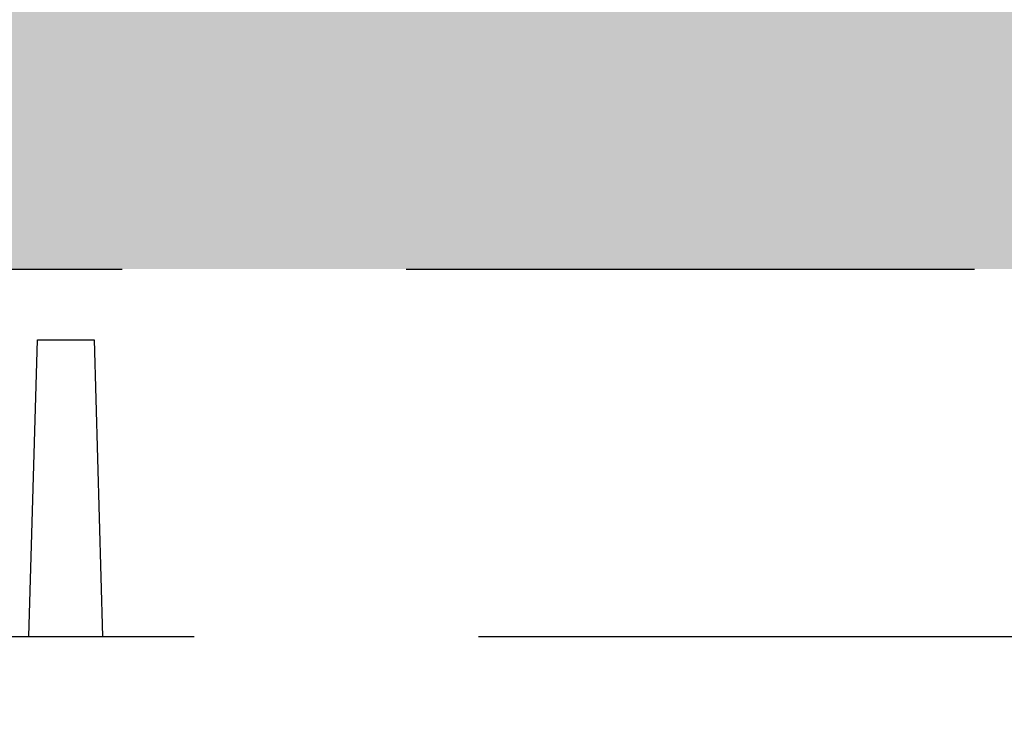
# Model space of a CAD drawing. Header units: feet. Extents: x 0 to 192, y -5 to 30.
# Tile 12 of 21: x 29.343 to 29.862, y 22.841 to 23.207. Entities that reach past the tile are written whole.
import ezdxf

# ---------------------------------------------------------------- set-up
doc = ezdxf.new("R2010")
doc.units = ezdxf.units.FT
doc.header["$MEASUREMENT"] = 0
doc.linetypes.add('F', pattern=[0.15, 0.1, -0.05])
doc.linetypes.add('OhDOT_USTN3', pattern=[0.22, 0.165, -0.055])
doc.layers.add('D-HATCH-PATT', color=247, linetype='Continuous')
doc.layers.add('PV_X_EOP', color=27, linetype='OhDOT_USTN3')

msp = doc.modelspace()

# ---------------------------------------------------------------- hatches: boundary and pattern name
at = {"layer": 'D-HATCH-PATT', "linetype": 'Continuous'}
h = msp.add_hatch(dxfattribs=at)
h.set_pattern_fill('AR-CONC', color=256, scale=0.02125)
h.set_pattern_definition([(50, (-130.78268, 6.36923), (0.15241779, -0.01333483), [0.0159375, -0.1753125]), (355, (-130.78268, 6.36923), (-0.02948466, 0.15984083), [0.01275, -0.14025]), (100.45144, (-130.76998, 6.36812), (0.12293313, 0.146506), [0.01354479, -0.1489927]), (46.1842, (-130.78268, 6.41173), (0.22678878, -0.03517285), [0.02390625, -0.26296875]), (96.63564, (-130.76378, 6.4088), (0.19861566, 0.2070002), [0.0203172, -0.22348917]), (351.18416, (-130.78268, 6.41173), (0.19861566, 0.2070002), [0.019125, -0.210375]), (21, (-130.76143, 6.4011), (0.12684275, -0.08555651), [0.0159375, -0.1753125]), (326, (-130.76143, 6.4011), (0.05170451, 0.15409438), [0.01275, -0.14025]), (71.45144, (-130.75086, 6.39397), (0.17854726, 0.06853787), [0.01354479, -0.1489927]), (37.5, (-130.78268, 6.369227), (0.00258397, 0.070739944), [0, -0.13855, 0, -0.142375, 0, -0.14078125]), (7.5, (-130.78268, 6.36923), (0.055902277, 0.08381249), [0, -0.081175, 0, -0.1353625, 0, -0.05365625]), (327.5, (-130.83007, 6.369227), (0.113437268, -0.00479291), [0, -0.053125, 0, -0.16575, 0, -0.2199375]), (317.5, (-130.85132, 6.36923), (0.12392706, 0.02127231), [0, -0.0690625, 0, -0.110075, 0, -0.1561875])])
edge = h.paths.add_edge_path()
edge.add_line((31.69255, 23.25097), (28.29255, 23.25097))
edge.add_line((28.29255, 23.25097), (28.29255, 22.88079))
edge.add_line((28.29255, 22.88079), (28.4689, 22.88079))
edge.add_line((28.4689, 22.88079), (28.4689, 22.89859))
edge.add_arc((28.64516, 22.89859), 0.17626, 90.4874, 180, ccw=False)
edge.add_line((28.64366, 23.07485), (31.33693, 23.07485))
edge.add_arc((31.33768, 22.89634), 0.17851, 0.7235, 90.239, ccw=False)
edge.add_line((31.51618, 22.89859), (31.51618, 22.88079))
edge.add_line((31.51618, 22.88079), (31.69255, 22.88079))
edge.add_line((31.69255, 22.88079), (31.69255, 23.25097))
edge = h.paths.add_edge_path()
edge.add_line((30.62166, 20.87901), (30.62199, 20.69979))
edge.add_line((30.62199, 20.69979), (31.69255, 20.70097))
edge.add_line((31.69255, 20.70097), (31.69255, 21.07367))
edge.add_line((31.69255, 21.07367), (31.51618, 21.07367))
edge.add_line((31.51618, 21.07367), (31.51618, 21.06349))
edge.add_arc((31.33506, 21.06014), 0.18115, -88.9352, 1.0619, ccw=False)
edge.add_line((31.33842, 20.87901), (30.62166, 20.87901))
edge = h.paths.add_edge_path()
edge.add_line((29.36374, 20.70097), (29.36369, 20.87901))
edge.add_line((29.36369, 20.87901), (28.65341, 20.87901))
edge.add_arc((28.65004, 21.06015), 0.18117, 181.0668, 271.0668, ccw=False)
edge.add_line((28.4689, 21.05678), (28.4689, 21.07308))
edge.add_line((28.4689, 21.07308), (28.29255, 21.07308))
edge.add_line((28.29255, 21.07308), (28.29255, 20.70097))
edge.add_line((28.29255, 20.70097), (29.36374, 20.70097))

# ---------------------------------------------------------------- linework, layer by layer
at = {"layer": 'PV_X_EOP', "linetype": 'F', "ltscale": 3}
msp.add_lwpolyline([(28.4689, 22.88079), (28.4689, 22.89859, -0.416707), (28.64666, 23.07485), (31.33842, 23.07485, -0.409302), (31.51618, 22.89859), (31.51618, 22.88079)], format="xyb", dxfattribs=at)
msp.add_lwpolyline([(29.34747, 22.88079), (29.35195, 23.03753), (29.3818, 23.03753), (29.38628, 22.88079)], dxfattribs=at)
msp.add_lwpolyline([(29.99254, 22.88079), (31.30039, 22.88079, -0.399335), (31.32876, 22.85093), (31.32876, 22.38818, -0.16063), (31.31556, 22.34962), (31.31556, 22.34962, 0.205708), (31.30189, 22.31558), (31.30189, 21.09994, -0.41108), (31.27352, 21.07308), (29.99254, 21.07308), (28.71157, 21.07308, -0.41108), (28.6832, 21.09994), (28.6832, 22.31558, 0.205708), (28.66953, 22.34962), (28.66953, 22.34962, -0.16063), (28.65633, 22.38818), (28.65633, 22.85093, -0.399335), (28.6847, 22.88079)], format="xyb", close=True, dxfattribs=at)

doc.saveas('drawing.dxf')
